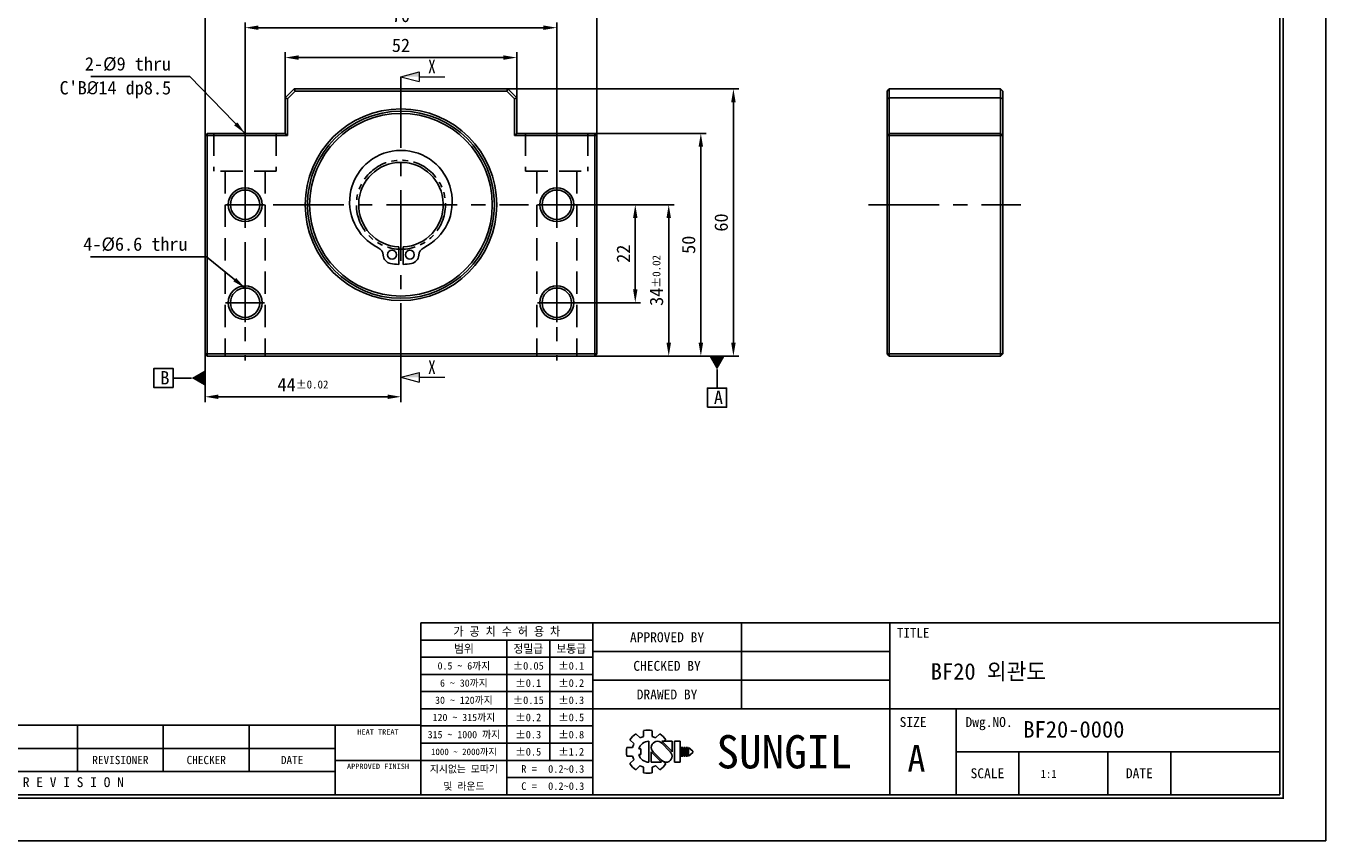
# Model space of a CAD drawing. Header units: millimetres. Extents: x 0 to 441, y 0 to 312.
# Tile 2 of 3: x 149 to 441, y 0 to 183. Entities that reach past the tile are written whole.
import ezdxf
from ezdxf.enums import TextEntityAlignment as Align

# ---------------------------------------------------------------- set-up
doc = ezdxf.new("R2010")
doc.units = ezdxf.units.MM
for name, pattern in [('CENTER', [50.8, 31.75, -6.35, 6.35, -6.35]), ('DASHED', [0.75, 0.5, -0.25]), ('PHANTOM', [2.5, 1.25, -0.25, 0.25, -0.25, 0.25, -0.25])]:
    doc.linetypes.add(name, pattern=pattern)
doc.layers.get('0').update_dxf_attribs({"linetype": 'CONTINUOUS'})
doc.layers.get('DEFPOINTS').update_dxf_attribs({"linetype": 'CONTINUOUS'})
for name, color, linetype in [('center', 1, 'CENTER'), ('hidden', 2, 'DASHED'), ('L1', 7, 'CONTINUOUS'), ('OUTLINE', 7, 'CONTINUOUS'), ('phantom', 6, 'PHANTOM')]:
    doc.layers.add(name, color=color, linetype=linetype)
doc.dimstyles.get("Standard").update_dxf_attribs({"dimtxt": 3, "dimasz": 3, "dimexe": 1.2, "dimexo": 0, "dimgap": 1.2, "dimtad": 1, "dimdec": 3, "dimzin": 11, "dimdsep": 46, "dimtxsty": 'Standard', "dimcen": 0, "dimclrd": 5, "dimclre": 5, "dimclrt": 3, "dimadec": 0, "dimazin": 0, "dimtfac": 0.6, "dimtdec": 3, "dimtmove": 0, "dimatfit": 3, "dimfxl": 0, "dimtolj": 1, "dimtzin": 11, "dimarcsym": 0})

# ---------------------------------------------------------------- blocks, each defined once
blk = doc.blocks.new('표제란')
at = {"layer": 'L1', "color": 0}
for p, q in [((297, 0), (297, 210)), ((0, 0), (297, 0))]:
    blk.add_line(p, q, dxfattribs=at)
at = {"layer": 'L1'}
for p, q in [((290, 33), (160, 33)), ((160, 33), (160, 7)), ((186, 33), (186, 7)), ((208.5, 33), (208.5, 20)), ((231, 33), (231, 7)), ((186, 30.4), (160, 30.4)), ((173, 30.4), (173, 7)), ((179.5, 30.4), (179.5, 12.2)), ((186, 27.8), (160, 27.8)), ((231, 28.67), (186, 28.67)), ((186, 25.2), (160, 25.2)), ((231, 24.33), (186, 24.33)), ((186, 22.6), (160, 22.6)), ((186, 20), (160, 20)), ((290, 20), (186, 20)), ((241, 20), (241, 7)), ((160, 17.5), (62, 17.5)), ((108, 17.5), (108, 10.5)), ((121, 17.5), (121, 10.5)), ((134, 17.5), (134, 10.5)), ((147, 17.5), (147, 7)), ((186, 17.4), (160, 17.4)), ((192.55, 16.22), (193.17, 15.6)), ((193.7, 16.69), (193.7, 15.81)), ((195, 16.69), (195, 15.81)), ((195.52, 15.6), (196.14, 16.22)), ((147, 14), (62, 14)), ((186, 14.8), (160, 14.8)), ((191.15, 14.15), (192.03, 14.15)), ((191.15, 14.15), (192.03, 14.15)), ((191.63, 15.3), (192.25, 14.68)), ((192.98, 13.93), (193.28, 13.93)), ((193.28, 13.93), (193.28, 13.07)), ((194.5, 15.08), (194.5, 11.92)), ((197.74, 13.5), (196.41, 14.83)), ((198.02, 13.53), (196.47, 15.08)), ((196.47, 15.08), (198.02, 15.08)), ((196.84, 15.08), (197.06, 15.3)), ((198.02, 15.08), (198.02, 13.5)), ((198.39, 15.08), (198.39, 11.92)), ((198.39, 15.08), (199.26, 15.08)), ((199.26, 15.08), (199.26, 11.92)), ((199.41, 14.15), (199.41, 12.85)), ((199.41, 14.15), (199.62, 14.15)), ((199.62, 14.15), (199.62, 12.85)), ((199.78, 14.15), (199.78, 12.85)), ((199.78, 14.15), (199.99, 14.15)), ((199.99, 14.15), (199.99, 12.85)), ((200.14, 14.15), (200.14, 12.85)), ((200.14, 14.15), (200.36, 14.15)), ((200.36, 14.15), (200.36, 12.85)), ((200.51, 14.15), (200.51, 12.85)), ((200.51, 14.15), (201.16, 13.61)), ((147, 12.2), (160, 12.2)), ((186, 12.2), (160, 12.2)), ((191.15, 12.85), (192.03, 12.85)), ((191.63, 11.7), (192.25, 12.32)), ((192.98, 13.07), (193.28, 13.07)), ((194.86, 13.5), (194.86, 11.92)), ((194.86, 13.47), (196.42, 11.92)), ((194.86, 11.92), (196.42, 11.92)), ((195.14, 13.5), (196.47, 12.17)), ((196.79, 11.98), (197.06, 11.7)), ((198.39, 11.92), (199.26, 11.92)), ((199.41, 12.85), (199.62, 12.85)), ((199.78, 12.85), (199.99, 12.85)), ((200.14, 12.85), (200.36, 12.85)), ((201.16, 13.39), (200.51, 12.85)), ((201.16, 13.61), (201.16, 13.5)), ((201.16, 13.61), (201.16, 13.39)), ((201.16, 13.5), (201.16, 13.39)), ((290, 13.5), (241, 13.5)), ((250.5, 13.5), (250.5, 7)), ((264, 13.5), (264, 7)), ((273.5, 13.5), (273.5, 7)), ((147, 10.5), (62, 10.5)), ((192.55, 10.78), (193.17, 11.4)), ((193.7, 11.19), (193.7, 10.31)), ((195, 11.19), (195, 10.31)), ((195.52, 11.4), (196.14, 10.78)), ((186, 9.6), (173, 9.6))]:
    blk.add_line(p, q, dxfattribs=at)
at = {"layer": 'L1', "const_width": 0.25}
blk.add_lwpolyline([(290.5, 6.5), (290.5, 203.5), (10, 203.5), (10, 6.5)], close=True, dxfattribs=at)
at = {"layer": 'L1'}
blk.add_lwpolyline([(290, 7), (290, 203), (10.5, 203), (10.5, 7)], close=True, dxfattribs=at)
for centre, radius, start, end in [((194.35, 13.5), 3.26, 123.4943, 146.5057), ((194.35, 13.5), 2.4, 105.6872, 119.3128), ((194.35, 13.5), 3.26, 78.4943, 101.5057), ((194.35, 13.5), 2.4, 60.6872, 74.3128), ((194.35, 13.5), 3.26, 33.4943, 56.5057), ((194.35, 13.5), 3.26, 168.4943, 191.5057), ((194.35, 13.5), 2.4, 150.6872, 164.3128), ((194.5, 13.5), 1.58, 90, 164.0671), ((195.78, 14.16), 0.919, 43.2202, 225.8282), ((194.35, 13.5), 2.4, 195.6872, 209.3128), ((194.5, 13.5), 1.58, 195.9329, 270), ((197.1, 12.84), 0.919, 223.2202, 45.8282), ((194.35, 13.5), 3.26, 213.4943, 236.5057), ((194.35, 13.5), 2.4, 240.6872, 254.3128), ((194.35, 13.5), 3.26, 258.4943, 281.5057), ((194.35, 13.5), 2.4, 285.6872, 299.3128), ((194.35, 13.5), 3.26, 303.4943, 326.5057)]:
    blk.add_arc(centre, radius, start, end, dxfattribs=at)
for p in [(208.5, 28.67), (208.5, 24.33)]:
    blk.add_point(p, dxfattribs=at)
for s, height, p in [('가 공 치 수 허 용 차', 1.3, (173, 31.7)), ('APPROVED BY', 1.5, (197.25, 30.83)), ('TITLE', 1.444, (234.5, 31.5)), ('범위', 1.25, (166.5, 29.1)), ('정밀급', 1.25, (176.25, 29.1)), ('보통급', 1.25, (182.75, 29.1)), ('0.5 ~ 6까지', 1.1, (166.5, 26.5)), ('%%P0.05', 1.15, (176.25, 26.5)), ('%%P0.1', 1.15, (182.75, 26.5)), ('CHECKED BY', 1.5, (197.25, 26.5)), ('6 ~ 30까지', 1.1, (166.5, 23.9)), ('%%P0.1', 1.15, (176.25, 23.9)), ('%%P0.2', 1.15, (182.75, 23.9)), ('30 ~ 120까지', 1.1, (166.5, 21.3)), ('%%P0.15', 1.15, (176.25, 21.3)), ('%%P0.3', 1.15, (182.75, 21.3)), ('DRAWED BY', 1.5, (197.25, 22.17)), ('120 ~ 315까지', 1.1, (166.5, 18.7)), ('%%P0.2', 1.15, (176.25, 18.7)), ('%%P0.5', 1.15, (182.75, 18.7)), ('SIZE', 1.5, (234.5, 18)), ('Dwg.NO.', 1.5, (246, 18)), ('HEAT TREAT', 0.8, (153.5, 16.5)), ('315 ~ 1000 까지', 1.1, (166.5, 16.1)), ('%%P0.3', 1.15, (176.25, 16.1)), ('%%P0.8', 1.15, (182.75, 16.1)), ('SUNGIL', 5.032, (215, 13.5)), ('1000 ~ 2000까지', 0.99, (166.5, 13.49)), ('%%P0.5', 1.15, (176.25, 13.5)), ('%%P1.2', 1.15, (182.75, 13.5)), ('A', 4, (235, 12.5)), ('REVISIONER', 1.25, (114.5, 12.25)), ('CHECKER', 1.25, (127.5, 12.25)), ('DATE', 1.25, (140.5, 12.25)), ('APPROVED FINISH', 0.8, (153.5, 11.3)), ('지시없는 모따기', 1.1, (166.5, 10.9)), ('R = ', 1.15, (176.75, 10.9)), ('SCALE', 1.5, (245.75, 10.25)), ('DATE', 1.5, (268.75, 10.25)), ('R E V I S I O N', 1.5, (107.38, 8.9)), ('및 라운드', 1.1, (166.5, 8.3)), ('C = ', 1.15, (176.75, 8.3))]:
    blk.add_text(s, height=height, dxfattribs=at).set_placement(p, align=Align.MIDDLE_CENTER)
for tag, p in [('필렛', (179.25, 10.9)), ('모따기', (179.25, 8.3))]:
    blk.add_attdef(tag, text='', height=1.15, dxfattribs=at).set_placement(p, align=Align.MIDDLE_LEFT)
at = {"layer": 'OUTLINE', "ltscale": 0.5}
for tag, p, height in [('TITLE', (237.17, 24.41), 2.5), ('도번', (251.18, 15.64), 2.5), ('SCALE', (253.78, 9.55), 1.2), ('DATE', (277.02, 9.51), 1.2)]:
    blk.add_attdef(tag, p, '', height=height, dxfattribs=at)
blk = doc.blocks.new('*D24')
at = {"layer": 'DEFPOINTS', "color": 0}
for p in [(258.86, 175.84), (206.86, 166.82), (258.86, 166.82)]:
    blk.add_point(p, dxfattribs=at)
at = {"layer": 'OUTLINE', "color": 5, "lineweight": -2}
for p, q in [((206.86, 166.82), (206.86, 177.04)), ((209.86, 175.84), (255.86, 175.84)), ((258.86, 166.82), (258.86, 177.04))]:
    blk.add_line(p, q, dxfattribs=at)
at = {"layer": 'OUTLINE', "color": 5}
for points in [[(209.86, 176.34), (209.86, 175.34), (206.86, 175.84)], [(255.86, 176.34), (255.86, 175.34), (258.86, 175.84)]]:
    blk.add_solid(points, dxfattribs=at)
at = {"layer": 'OUTLINE', "color": 3, "insert": (232.86, 178.58), "char_height": 3, "attachment_point": 5}
blk.add_mtext('\\A1;52', dxfattribs=at)
blk = doc.blocks.new('*D25')
at = {"layer": 'DEFPOINTS', "color": 0}
for p in [(267.86, 182.55), (197.86, 159.82), (267.86, 159.82)]:
    blk.add_point(p, dxfattribs=at)
at = {"layer": 'OUTLINE', "color": 5, "lineweight": -2}
for p, q in [((197.86, 159.82), (197.86, 183.75)), ((200.86, 182.55), (264.86, 182.55)), ((267.86, 159.82), (267.86, 183.75))]:
    blk.add_line(p, q, dxfattribs=at)
at = {"layer": 'OUTLINE', "color": 5}
for points in [[(200.86, 183.05), (200.86, 182.05), (197.86, 182.55)], [(264.86, 183.05), (264.86, 182.05), (267.86, 182.55)]]:
    blk.add_solid(points, dxfattribs=at)
at = {"layer": 'OUTLINE', "color": 3, "insert": (232.86, 185.29), "char_height": 3, "attachment_point": 5}
blk.add_mtext('\\A1;70', dxfattribs=at)
blk = doc.blocks.new('*D26')
at = {"layer": 'DEFPOINTS', "color": 0}
for p in [(276.86, 189.04), (188.86, 158.32), (276.86, 158.32)]:
    blk.add_point(p, dxfattribs=at)
at = {"layer": 'OUTLINE', "color": 5, "lineweight": -2}
for p, q in [((188.86, 158.32), (188.86, 190.24)), ((276.86, 158.32), (276.86, 190.24)), ((191.86, 189.04), (273.86, 189.04))]:
    blk.add_line(p, q, dxfattribs=at)
at = {"layer": 'OUTLINE', "color": 5}
for points in [[(191.86, 189.54), (191.86, 188.54), (188.86, 189.04)], [(273.86, 189.54), (273.86, 188.54), (276.86, 189.04)]]:
    blk.add_solid(points, dxfattribs=at)
at = {"layer": 'OUTLINE', "color": 3, "insert": (232.86, 191.78), "char_height": 3, "attachment_point": 5}
blk.add_mtext('\\A1;88', dxfattribs=at)
blk = doc.blocks.new('*D27')
at = {"layer": 'DEFPOINTS', "color": 0}
for p in [(272.23, 142.82), (272.23, 120.82), (285.48, 120.82)]:
    blk.add_point(p, dxfattribs=at)
at = {"layer": 'OUTLINE', "color": 5, "lineweight": -2}
for p, q in [((272.23, 142.82), (286.68, 142.82)), ((285.48, 139.82), (285.48, 123.82)), ((272.23, 120.82), (286.68, 120.82))]:
    blk.add_line(p, q, dxfattribs=at)
at = {"layer": 'OUTLINE', "color": 5}
for points in [[(284.98, 139.82), (285.98, 139.82), (285.48, 142.82)], [(284.98, 123.82), (285.98, 123.82), (285.48, 120.82)]]:
    blk.add_solid(points, dxfattribs=at)
at = {"layer": 'OUTLINE', "color": 3, "insert": (282.78, 131.82), "char_height": 3, "attachment_point": 5, "rotation": 90}
blk.add_mtext('\\A1;22', dxfattribs=at)
blk = doc.blocks.new('*D28')
at = {"layer": 'DEFPOINTS', "color": 0}
for p in [(272.36, 142.82), (276.36, 108.82), (292.99, 108.82)]:
    blk.add_point(p, dxfattribs=at)
at = {"layer": 'OUTLINE', "color": 5, "lineweight": -2}
for p, q in [((272.36, 142.82), (294.19, 142.82)), ((292.99, 139.82), (292.99, 111.82)), ((276.36, 108.82), (294.19, 108.82))]:
    blk.add_line(p, q, dxfattribs=at)
at = {"layer": 'OUTLINE', "color": 5}
for points in [[(292.49, 139.82), (293.49, 139.82), (292.99, 142.82)], [(292.49, 111.82), (293.49, 111.82), (292.99, 108.82)]]:
    blk.add_solid(points, dxfattribs=at)
at = {"layer": 'OUTLINE', "color": 3, "insert": (290.25, 125.82), "char_height": 3, "attachment_point": 5, "rotation": 90}
blk.add_mtext('\\A1;34{\\H1.800000;±0.02}', dxfattribs=at)
blk = doc.blocks.new('*D29')
at = {"layer": 'DEFPOINTS', "color": 0}
for p in [(276.36, 158.82), (300.2, 158.82), (276.36, 108.82)]:
    blk.add_point(p, dxfattribs=at)
at = {"layer": 'OUTLINE', "color": 5, "lineweight": -2}
for p, q in [((276.36, 158.82), (301.4, 158.82)), ((300.2, 111.82), (300.2, 155.82)), ((276.36, 108.82), (301.4, 108.82))]:
    blk.add_line(p, q, dxfattribs=at)
at = {"layer": 'OUTLINE', "color": 5}
for points in [[(299.7, 155.82), (300.7, 155.82), (300.2, 158.82)], [(299.7, 111.82), (300.7, 111.82), (300.2, 108.82)]]:
    blk.add_solid(points, dxfattribs=at)
at = {"layer": 'OUTLINE', "color": 3, "insert": (297.46, 133.82), "char_height": 3, "attachment_point": 5, "rotation": 90}
blk.add_mtext('\\A1;50', dxfattribs=at)
blk = doc.blocks.new('*D30')
at = {"layer": 'DEFPOINTS', "color": 0}
for p in [(256.86, 168.82), (307.51, 168.82), (276.36, 108.82)]:
    blk.add_point(p, dxfattribs=at)
at = {"layer": 'OUTLINE', "color": 5, "lineweight": -2}
for p, q in [((256.86, 168.82), (308.71, 168.82)), ((307.51, 111.82), (307.51, 165.82)), ((276.36, 108.82), (308.71, 108.82))]:
    blk.add_line(p, q, dxfattribs=at)
at = {"layer": 'OUTLINE', "color": 5}
for points in [[(307.01, 165.82), (308.01, 165.82), (307.51, 168.82)], [(307.01, 111.82), (308.01, 111.82), (307.51, 108.82)]]:
    blk.add_solid(points, dxfattribs=at)
at = {"layer": 'OUTLINE', "color": 3, "insert": (304.78, 138.82), "char_height": 3, "attachment_point": 5, "rotation": 90}
blk.add_mtext('\\A1;60', dxfattribs=at)
blk = doc.blocks.new('*D31')
at = {"layer": 'DEFPOINTS', "color": 0}
for p in [(188.86, 109.32), (232.86, 104.67), (188.86, 99.71)]:
    blk.add_point(p, dxfattribs=at)
at = {"layer": 'OUTLINE', "color": 5, "lineweight": -2}
for p, q in [((188.86, 109.32), (188.86, 98.51)), ((232.86, 104.67), (232.86, 98.51)), ((229.86, 99.71), (191.86, 99.71))]:
    blk.add_line(p, q, dxfattribs=at)
at = {"layer": 'OUTLINE', "color": 5}
for points in [[(191.86, 100.21), (191.86, 99.21), (188.86, 99.71)], [(229.86, 100.21), (229.86, 99.21), (232.86, 99.71)]]:
    blk.add_solid(points, dxfattribs=at)
at = {"layer": 'OUTLINE', "color": 3, "insert": (210.86, 102.45), "char_height": 3, "attachment_point": 5}
blk.add_mtext('\\A1;44{\\H1.800000;±0.02}', dxfattribs=at)
blk = doc.blocks.new('_DatumFilled')
at = {"color": 0, "linetype": 'ByBlock'}
blk.add_solid([(0, 0.577), (-1, 0), (0, -0.577)], dxfattribs=at)

msp = doc.modelspace()

# ---------------------------------------------------------------- linework, layer by layer
at = {"layer": 'center', "ltscale": 0.5}
for p, q in [((232.8603, 171.484), (232.8603, 104.6723)), ((197.8603, 159.8163), (197.8603, 107.8163)), ((267.8603, 159.8163), (267.8603, 107.8163)), ((204.1926, 142.8163), (261.528, 142.8163)), ((337.8195, 142.8163), (372.0744, 142.8163))]:
    msp.add_line(p, q, dxfattribs=at)
at = {"layer": 'center'}
for p, q in [((197.8603, 147.1863), (197.8603, 138.4463)), ((267.8603, 147.1863), (267.8603, 138.4463)), ((193.4903, 142.8163), (202.2303, 142.8163)), ((263.4903, 142.8163), (272.2303, 142.8163)), ((197.8603, 125.1863), (197.8603, 116.4463)), ((267.8603, 125.1863), (267.8603, 116.4463)), ((193.4903, 120.8163), (202.2303, 120.8163)), ((263.4903, 120.8163), (272.2303, 120.8163))]:
    msp.add_line(p, q, dxfattribs=at)
at = {"layer": 'hidden', "ltscale": 10}
for p, q in [((190.8603, 158.8163), (190.8603, 150.3163)), ((204.8603, 158.8163), (204.8603, 150.3163)), ((260.8603, 158.8163), (260.8603, 150.3163)), ((274.8603, 158.8163), (274.8603, 150.3163)), ((204.8603, 150.3163), (190.8603, 150.3163)), ((193.3603, 150.3163), (193.3603, 108.8163)), ((202.3603, 150.3163), (202.3603, 108.8163)), ((260.8603, 150.3163), (274.8603, 150.3163)), ((263.3603, 150.3163), (263.3603, 108.8163)), ((272.3603, 150.3163), (272.3603, 108.8163))]:
    msp.add_line(p, q, dxfattribs=at)
at = {"layer": 'OUTLINE', "lineweight": 9}
for p, q in [((232.8603, 171.5534), (236.9787, 172.6569)), ((236.9787, 172.6569), (236.9787, 170.4498)), ((232.8603, 171.5534), (236.9787, 170.4498)), ((236.9787, 171.5534), (242.6827, 171.5534)), ((232.8603, 104.071), (236.9787, 105.1745)), ((236.9787, 105.1745), (236.9787, 102.9675)), ((232.8603, 104.071), (236.9787, 102.9675)), ((236.9787, 104.071), (242.6827, 104.071))]:
    msp.add_line(p, q, dxfattribs=at)
at = {"layer": 'OUTLINE'}
for p, q in [((206.8603, 166.8163), (208.8603, 168.8163)), ((206.8603, 158.8163), (206.8603, 166.8163)), ((207.3603, 166.6092), (206.8603, 166.8163)), ((209.0674, 168.3163), (207.3603, 166.6092)), ((207.3603, 166.6092), (207.3603, 158.3163)), ((209.0674, 168.3163), (208.8603, 168.8163)), ((208.8603, 168.8163), (256.8603, 168.8163)), ((256.6532, 168.3163), (209.0674, 168.3163)), ((256.6532, 168.3163), (256.8603, 168.8163)), ((258.3603, 166.6092), (256.6532, 168.3163)), ((256.8603, 168.8163), (258.8603, 166.8163)), ((258.8603, 166.8163), (258.3603, 166.6092)), ((258.3603, 158.3163), (258.3603, 166.6092)), ((258.8603, 166.8163), (258.8603, 158.8163)), ((342.0033, 168.3163), (342.5033, 168.8163)), ((342.0033, 166.6092), (342.0033, 168.3163)), ((342.5033, 166.8163), (342.0033, 166.6092)), ((342.0033, 158.3163), (342.0033, 166.6092)), ((342.5033, 168.8163), (342.5033, 166.8163)), ((342.5033, 168.8163), (367.5033, 168.8163)), ((367.5033, 166.8163), (342.5033, 166.8163)), ((342.5033, 166.8163), (342.5033, 158.8163)), ((367.5033, 166.8163), (367.5033, 168.8163)), ((367.5033, 168.8163), (368.0033, 168.3163)), ((367.5033, 166.8163), (368.0033, 166.6092)), ((367.5033, 158.8163), (367.5033, 166.8163)), ((368.0033, 168.3163), (368.0033, 166.6092)), ((368.0033, 166.6092), (368.0033, 158.3163)), ((188.8603, 158.3163), (189.3603, 158.8163)), ((188.8603, 109.3163), (188.8603, 158.3163)), ((188.8603, 158.3163), (189.3603, 158.3163)), ((189.3603, 158.3163), (189.3603, 158.8163)), ((189.3603, 158.8163), (206.8603, 158.8163)), ((189.3603, 158.3163), (189.3603, 109.3163)), ((207.3603, 158.3163), (189.3603, 158.3163)), ((207.3603, 158.3163), (206.8603, 158.8163)), ((258.8603, 158.8163), (258.3603, 158.3163)), ((276.3603, 158.3163), (258.3603, 158.3163)), ((258.8603, 158.8163), (276.3603, 158.8163)), ((276.3603, 158.8163), (276.8603, 158.3163)), ((276.3603, 158.8163), (276.3603, 158.3163)), ((276.3603, 109.3163), (276.3603, 158.3163)), ((276.3603, 158.3163), (276.8603, 158.3163)), ((276.8603, 158.3163), (276.8603, 109.3163)), ((342.5033, 158.8163), (342.0033, 158.3163)), ((342.0033, 109.3163), (342.0033, 158.3163)), ((342.0033, 158.3163), (342.5033, 158.3163)), ((342.5033, 158.8163), (367.5033, 158.8163)), ((342.5033, 158.8163), (342.5033, 158.3163)), ((342.5033, 158.3163), (342.5033, 109.3163)), ((367.5033, 158.3163), (342.5033, 158.3163)), ((367.5033, 158.8163), (368.0033, 158.3163)), ((367.5033, 158.8163), (367.5033, 158.3163)), ((367.5033, 109.3163), (367.5033, 158.3163)), ((367.5033, 158.3163), (368.0033, 158.3163)), ((368.0033, 158.3163), (368.0033, 109.3163)), ((232.3603, 133.3295), (232.3603, 129.4295)), ((233.3603, 133.3295), (233.3603, 129.4295)), ((188.8603, 109.3163), (189.3603, 109.3163)), ((189.3603, 108.8163), (188.8603, 109.3163)), ((189.3603, 109.3163), (276.3603, 109.3163)), ((189.3603, 108.8163), (189.3603, 109.3163)), ((276.3603, 108.8163), (189.3603, 108.8163)), ((276.3603, 108.8163), (276.3603, 109.3163)), ((276.8603, 109.3163), (276.3603, 108.8163)), ((276.3603, 109.3163), (276.8603, 109.3163)), ((342.5033, 108.8163), (342.0033, 109.3163)), ((342.0033, 109.3163), (342.5033, 109.3163)), ((342.5033, 109.3163), (367.5033, 109.3163)), ((342.5033, 109.3163), (342.5033, 108.8163)), ((367.5033, 108.8163), (342.5033, 108.8163)), ((367.5033, 109.3163), (368.0033, 109.3163)), ((368.0033, 109.3163), (367.5033, 108.8163)), ((367.5033, 109.3163), (367.5033, 108.8163))]:
    msp.add_line(p, q, dxfattribs=at)
at = {"layer": 'OUTLINE', "color": 5, "ltscale": 0.5}
for points in [[(181.7026, 101.7541), (177.3826, 101.7541), (177.3826, 106.0741), (181.7026, 106.0741)], [(301.6726, 97.3386), (305.9926, 97.3386), (305.9926, 101.6586), (301.6726, 101.6586)]]:
    msp.add_lwpolyline(points, close=True, dxfattribs=at)
for points in [[(303.8326, 105.8163), (303.8326, 101.6586)], [(185.8603, 103.9141), (181.7026, 103.9141)]]:
    msp.add_lwpolyline(points, dxfattribs=at)
at = {"layer": 'OUTLINE'}
for centre, radius in [((232.8603, 142.8163), 21.5), ((232.8603, 142.8163), 21), ((232.8603, 142.8163), 20.5), ((197.8603, 142.8163), 3.8), ((197.8603, 142.8163), 3.3), ((267.8603, 142.8163), 3.8), ((267.8603, 142.8163), 3.3), ((230.8603, 131.597), 1), ((234.8603, 131.597), 1), ((197.8603, 120.8163), 3.8), ((197.8603, 120.8163), 3.3), ((267.8603, 120.8163), 3.8), ((267.8603, 120.8163), 3.3)]:
    msp.add_circle(centre, radius, dxfattribs=at)
for centre, radius, start, end in [((232.8603, 143.4913), 11.525, 296.303868, 243.696038), ((232.8603, 142.8163), 9.5, 273.016914, 266.982992), ((226.8669, 131.3668), 2, 3.300186, 63.696038), ((230.8603, 131.597), 2, 183.300186, 259.892336), ((234.8603, 131.597), 2, 280.10757, 356.69972), ((238.8536, 131.3668), 2, 116.303868, 176.69972), ((232.8603, 142.8163), 13.3962, 259.892336, 267.860942), ((232.8603, 142.8163), 13.3962, 272.138964, 280.10757)]:
    msp.add_arc(centre, radius, start, end, dxfattribs=at)
at = {"layer": 'OUTLINE', "lineweight": 9}
for points in [[(232.8603, 171.5534), (236.9787, 172.6569), (236.9787, 171.5534)], [(232.8603, 104.071), (236.9787, 105.1745), (236.9787, 104.071)]]:
    msp.add_solid(points, dxfattribs=at)
at = {"layer": 'phantom', "ltscale": 5}
msp.add_circle((232.8603, 142.8163), 10, dxfattribs=at)

# ---------------------------------------------------------------- block references
at = {"layer": 'OUTLINE'}
ref = msp.add_blockref('표제란', (0, 0), dxfattribs=dict(at, xscale=1.4834368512, yscale=1.4834368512, zscale=1.4834368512))
ref.add_attrib('SCALE', '1:1', (376.4682, 14.1705), dxfattribs={"ltscale": 0.5, "height": 1.78012})
ref.add_attrib('도번', 'BF20-0000', (372.6114, 23.2046), dxfattribs={"ltscale": 0.5, "height": 3.70859})
ref.add_attrib('TITLE', 'BF20 외관도', (351.8204, 36.2046), dxfattribs={"ltscale": 0.5, "height": 3.70859})
ref.add_attrib('필렛', '0.2~0.3', dxfattribs={"layer": 'L1', "height": 1.70595}).set_placement((265.9061, 16.1695), align=Align.MIDDLE_LEFT)
ref.add_attrib('모따기', '0.2~0.3', dxfattribs={"layer": 'L1', "height": 1.70595}).set_placement((265.9061, 12.3125), align=Align.MIDDLE_LEFT)
at = {"layer": 'OUTLINE', "color": 5, "ltscale": 0.5, "yscale": 3, "zscale": 3}
for p, xscale, rotation in [((303.8326, 108.8163), 3, 90), ((188.8603, 103.9141), -3, 180)]:
    msp.add_blockref('_DatumFilled', p, dxfattribs=dict(at, xscale=xscale, rotation=rotation))

# ---------------------------------------------------------------- texts
at = {"lineweight": 9, "width": 0.8}
for p in [(238.9663, 172.3146), (238.9663, 104.8323)]:
    msp.add_text('X', height=3.0888, dxfattribs=at).set_placement(p)
at = {"layer": 'OUTLINE', "color": 3, "char_height": 3, "attachment_point": 9}
for s, insert in [('\\A1;2-%%c9 thru', (181.2461, 172.8029)), ("\\A1;C'B{\\fISOCPEUR|b0|i0|c0|p34;%%C}14 dp8.5", (181.2461, 166.6998)), ('\\A1;4-%%c6.6 thru', (184.9617, 132.346))]:
    msp.add_mtext(s, dxfattribs=dict(at, insert=insert))
at = {"layer": 'OUTLINE', "color": 3, "ltscale": 0.5, "char_height": 3, "attachment_point": 9}
for s, insert in [('\\A1;B', (180.8791, 102.4672)), ('\\A1;A', (305.1692, 98.0518))]:
    msp.add_mtext(s, dxfattribs=dict(at, insert=insert))

# ---------------------------------------------------------------- dimensions: what is measured, and where the dimension line sits
at = {"layer": 'OUTLINE'}
for base, p1, p2, picture, middle in [((276.8603, 189.0378), (188.8603, 158.3163), (276.8603, 158.3163), '*D26', (232.8603, 191.7757)), ((267.8603, 182.5536), (197.8603, 159.8163), (267.8603, 159.8163), '*D25', (232.8603, 185.2936)), ((258.8603, 175.84), (206.8603, 166.8163), (258.8603, 166.8163), '*D24', (232.8603, 178.578))]:
    dim = msp.add_linear_dim(base=base, p1=p1, p2=p2, dimstyle='Standard', dxfattribs=at)
    dim.commit()
    dim.dimension.update_dxf_attribs({"geometry": picture, "text_midpoint": middle})
for base, p1, p2, picture, middle in [((307.5144, 168.8163), (276.3603, 108.8163), (256.8603, 168.8163), '*D30', (304.7764, 138.8163)), ((300.2023, 158.8163), (276.3603, 108.8163), (276.3603, 158.8163), '*D29', (297.4644, 133.8163)), ((285.4819, 120.8163), (272.2303, 142.8163), (272.2303, 120.8163), '*D27', (282.7779, 131.8163))]:
    dim = msp.add_linear_dim(base=base, p1=p1, p2=p2, angle=90, dimstyle='Standard', dxfattribs=at)
    dim.commit()
    dim.dimension.update_dxf_attribs({"geometry": picture, "text_midpoint": middle})
dim = msp.add_linear_dim(base=(292.9914, 108.8163), p1=(272.3603, 142.8163), p2=(276.3603, 108.8163), angle=90, dimstyle='Standard', override={"dimgap": 1.2, "dimtol": 1, "dimlim": 0, "dimtp": 0.02, "dimtm": 0.02}, dxfattribs=at)
dim.commit()
dim.dimension.update_dxf_attribs({"geometry": '*D28', "text_midpoint": (290.2515, 125.8163)})
dim = msp.add_linear_dim(base=(188.8603, 99.7119), p1=(232.8603, 104.6723), p2=(188.8603, 109.3163), dimstyle='Standard', override={"dimgap": 1.2, "dimtol": 1, "dimlim": 0, "dimtp": 0.02, "dimtm": 0.02}, dxfattribs=at)
dim.commit()
dim.dimension.update_dxf_attribs({"geometry": '*D31', "text_midpoint": (210.8603, 102.4518)})

# ---------------------------------------------------------------- leaders
at = {"layer": 'OUTLINE', "annotation_type": 0, "has_hookline": 1, "hookline_direction": 1}
for points, text_width in [([(197.8603, 158.8163), (185.4461, 171.6029), (182.4461, 171.6029)], 18.0356), ([(197.8603, 124.1163), (189.1617, 131.146), (186.1617, 131.146)], 21.8385)]:
    msp.add_leader(points, dimstyle='Standard', dxfattribs=dict(at, text_width=text_width))

doc.saveas('drawing.dxf')
